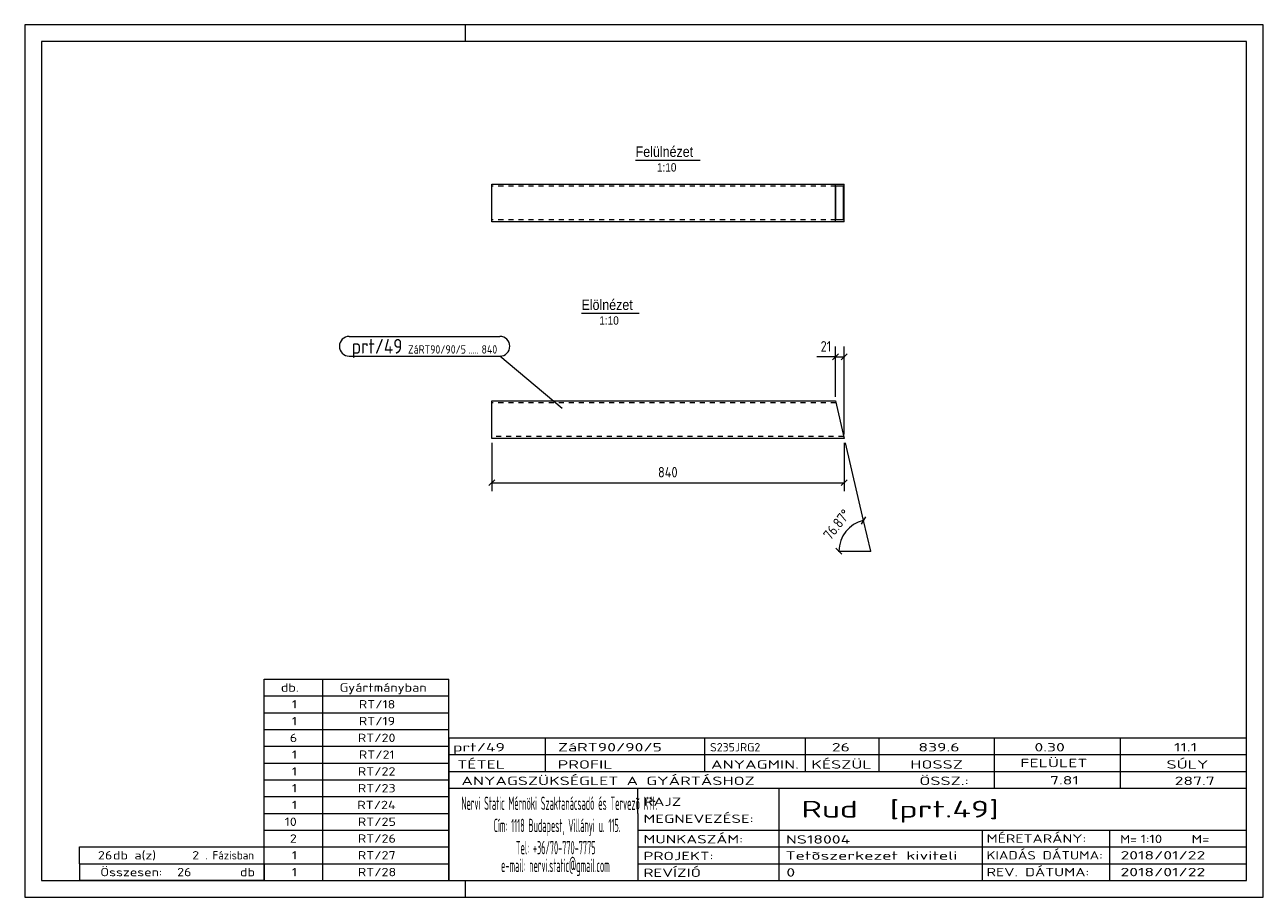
# Model space of a CAD drawing. Header units: millimetres. Extents: x 1 to 296, y 1 to 209.
import ezdxf

# ---------------------------------------------------------------- set-up
doc = ezdxf.new("R2010")
doc.units = ezdxf.units.MM
doc.header["$LTSCALE"] = 0.6
doc.linetypes.add('XKITLINE00', pattern=[0])
doc.linetypes.add('XKITLINE02', pattern=[4, 2, -2])
for name, color, linetype, lineweight in [('DrawingSheet', 5, 'Continuous', 0), ('OtherObjectType', 1, 'Continuous', 0), ('Part', 2, 'Continuous', 0), ('PartMark', 3, 'Continuous', 0), ('Z-DIMENSIONS', 1, 'Continuous', 0)]:
    doc.layers.add(name, color=color, linetype=linetype, lineweight=lineweight)
doc.styles.add('ARIAL', font='ARIAL.TTF')
doc.styles.add('ISOCPEUR', font='ISOCPEUR.TTF')

msp = doc.modelspace()

# ---------------------------------------------------------------- linework, layer by layer
at = {"layer": 'DrawingSheet', "color": 2, "linetype": 'XKITLINE00', "lineweight": 0}
for p, q in [((296, 209), (1, 209)), ((1, 209), (1, 1)), ((106, 205), (106, 209)), ((296, 1), (296, 209)), ((106, 1), (106, 5)), ((1, 1), (296, 1))]:
    msp.add_line(p, q, dxfattribs=at)
at = {"layer": 'DrawingSheet', "color": 3, "linetype": 'XKITLINE00', "lineweight": 0}
for p, q in [((292, 205), (5, 205)), ((5, 205), (5, 5)), ((292, 5), (292, 205)), ((5, 5), (292, 5))]:
    msp.add_line(p, q, dxfattribs=at)
at = {"layer": 'OtherObjectType', "color": 6, "linetype": 'XKITLINE00', "lineweight": 0}
for p, q in [((146.51, 176.75), (161.89, 176.75)), ((133.61, 140.25), (147.33, 140.25))]:
    msp.add_line(p, q, dxfattribs=at)
at = {"layer": 'OtherObjectType', "color": 7, "linetype": 'XKITLINE00', "lineweight": 0}
for p, q in [((58, 53), (102, 53)), ((58, 49), (58, 53)), ((72, 49), (72, 53)), ((102, 49), (102, 53)), ((58, 49), (102, 49)), ((58, 45), (58, 49)), ((72, 45), (72, 49)), ((102, 45), (102, 49)), ((58, 45), (102, 45)), ((58, 41), (58, 45)), ((72, 41), (72, 45)), ((102, 41), (102, 45)), ((58, 41), (102, 41)), ((58, 37), (58, 41)), ((72, 37), (72, 41)), ((102, 37), (102, 41)), ((102, 39), (292, 39)), ((102, 39), (102, 35)), ((102, 39), (292, 39)), ((125, 35), (125, 39)), ((163, 35), (163, 39)), ((187, 35), (187, 39)), ((204.5, 35), (204.5, 39)), ((232, 35), (232, 39)), ((262, 35), (262, 39)), ((292, 35), (292, 39)), ((58, 37), (102, 37)), ((58, 33), (58, 37)), ((72, 33), (72, 37)), ((102, 33), (102, 37)), ((58, 33), (102, 33)), ((58, 29), (58, 33)), ((72, 29), (72, 33)), ((102, 35), (292, 35)), ((102, 35), (102, 5)), ((102, 35), (292, 35)), ((102, 29), (102, 33)), ((125, 31), (125, 35)), ((163, 31), (163, 35)), ((187, 31), (187, 35)), ((204.5, 31), (204.5, 35)), ((232, 31), (232, 35)), ((262, 31), (262, 35)), ((292, 31), (292, 35)), ((102, 31), (292, 31)), ((232, 27), (232, 31)), ((262, 27), (262, 31)), ((292, 27), (292, 31)), ((58, 29), (102, 29)), ((58, 25), (58, 29)), ((72, 25), (72, 29)), ((102, 25), (102, 29)), ((102, 27), (292, 27)), ((147, 21), (147, 27)), ((180.7, 17), (180.7, 27)), ((292, 21), (292, 27)), ((58, 25), (102, 25)), ((58, 21), (58, 25)), ((72, 21), (72, 25)), ((102, 21), (102, 25)), ((58, 21), (102, 21)), ((58, 17), (58, 21)), ((72, 17), (72, 21)), ((102, 17), (102, 21)), ((147, 21), (147, 5)), ((292, 17), (292, 21)), ((58, 17), (102, 17)), ((58, 13), (58, 17)), ((72, 13), (72, 17)), ((102, 13), (102, 17)), ((147, 17), (292, 17)), ((180.7, 5), (180.7, 17)), ((229.16, 13), (229.16, 17)), ((259.5, 5), (259.5, 17)), ((292, 13), (292, 17)), ((14, 9), (14, 13)), ((14, 13), (58, 13)), ((14, 13), (58, 13)), ((58, 9), (58, 13)), ((58, 13), (102, 13)), ((58, 9), (58, 13)), ((72, 9), (72, 13)), ((102, 9), (102, 13)), ((147, 13), (292, 13)), ((229.16, 5), (229.16, 13)), ((292, 9), (292, 13)), ((14, 9), (58, 9)), ((14, 9), (14, 5)), ((14, 9), (58, 9)), ((58, 9), (58, 5)), ((58, 9), (102, 9)), ((58, 5), (58, 9)), ((72, 5), (72, 9)), ((102, 5), (102, 9)), ((147, 9), (292, 9)), ((292, 5), (292, 9)), ((58, 5), (14, 5)), ((58, 5), (102, 5)), ((102, 5), (292, 5)), ((139.5, 5), (292, 5))]:
    msp.add_line(p, q, dxfattribs=at)
at = {"layer": 'Part', "color": 2, "linetype": 'XKITLINE00', "lineweight": 0}
for p, q in [((112.22, 162), (112.22, 171)), ((112.22, 171), (196.18, 171)), ((194.08, 162), (194.08, 171)), ((196.06, 170.5), (194.2, 170.5)), ((194.2, 162.5), (194.2, 170.5)), ((196.06, 162.5), (196.06, 170.5)), ((196.18, 162), (196.18, 171)), ((196.06, 162.5), (194.2, 162.5)), ((196.18, 162), (112.22, 162)), ((112.22, 110.33), (112.22, 119.33)), ((112.22, 119.33), (194.08, 119.33)), ((194.08, 119.33), (196.18, 110.33)), ((196.18, 110.33), (112.22, 110.33))]:
    msp.add_line(p, q, dxfattribs=at)
at = {"layer": 'Part', "color": 7, "linetype": 'XKITLINE02', "lineweight": 0}
for p, q in [((194.2, 170.5), (112.22, 170.5)), ((194.2, 162.5), (112.22, 162.5)), ((194.2, 118.83), (112.22, 118.83)), ((196.06, 110.83), (112.22, 110.83))]:
    msp.add_line(p, q, dxfattribs=at)
at = {"layer": 'PartMark', "color": 7, "linetype": 'XKITLINE00', "lineweight": 0}
for p, q in [((78.3, 134.7), (114.19, 134.7)), ((78.3, 130), (114.19, 130)), ((129.04, 117.5), (114.19, 130))]:
    msp.add_line(p, q, dxfattribs=at)
for centre, start, end in [((78.3, 132.35), 90, 270), ((114.19, 132.35), 270, 90)]:
    msp.add_arc(centre, 2.35, start, end, dxfattribs=at)
at = {"layer": 'Z-DIMENSIONS', "color": 7, "linetype": 'XKITLINE00', "lineweight": 0}
for p, q in [((194.08, 129.83), (189.63, 129.83)), ((194.08, 129.83), (189.63, 129.83)), ((194.79, 130.54), (193.37, 129.12)), ((194.08, 120.33), (194.08, 132.33)), ((194.08, 129.83), (196.18, 129.83)), ((196.89, 130.54), (195.47, 129.12)), ((196.18, 111.33), (196.18, 132.33)), ((112.22, 109.33), (112.22, 97.83)), ((196.18, 109.33), (196.18, 97.83)), ((196.41, 109.36), (200.73, 90.82)), ((112.93, 100.54), (111.51, 99.12)), ((196.89, 100.54), (195.47, 99.12)), ((112.22, 99.83), (196.18, 99.83)), ((201.26, 91.66), (200.21, 89.97)), ((200.73, 90.82), (202.44, 83.51)), ((194.23, 84.22), (195.65, 82.8)), ((194.94, 83.51), (202.44, 83.51))]:
    msp.add_line(p, q, dxfattribs=at)
msp.add_arc((202.44, 83.51), 7.5, 103.134, 180, dxfattribs=at)
at = {"layer": 'Z-DIMENSIONS', "color": 3}
for p in [(194.08, 129.83), (196.18, 129.83), (112.22, 99.83), (196.18, 99.83)]:
    msp.add_point(p, dxfattribs=at)
at = {"layer": 'Z-DIMENSIONS', "color": 7}
for p in [(200.73, 90.82), (194.94, 83.51), (202.44, 83.51)]:
    msp.add_point(p, dxfattribs=at)

# ---------------------------------------------------------------- texts
at = {"layer": 'OtherObjectType', "color": 6, "style": 'ARIAL', "width": 0.85}
for s, height, p in [('Felülnézet', 2.5, (146.51, 177.5)), ('1:10', 2, (151.6, 174)), ('Elölnézet', 2.5, (133.61, 141)), ('1:10', 2, (137.87, 137.5))]:
    msp.add_text(s, height=height, dxfattribs=at).set_placement(p)
at = {"layer": 'OtherObjectType', "color": 7, "style": 'ISOCPEUR'}
for s, height, width, p in [('db.', 2, 1.211571, (62, 50)), ('Gyártmányban', 2, 1.211571, (76, 50)), ('1', 2, 1.211571, (64.63, 46)), ('RT/18', 2, 1.211571, (80.57, 46)), ('1', 2, 1.211571, (64.63, 42)), ('RT/19', 2, 1.211571, (80.57, 42)), ('6', 2, 1.211571, (64.14, 38)), ('RT/20', 2, 1.211571, (80.33, 38)), ('1', 2, 1.211571, (64.63, 34)), ('RT/21', 2, 1.211571, (80.57, 34)), ('prt/49', 2, 1.525501, (103, 35.76)), ('ZáRT90/90/5', 2, 1.525501, (128, 35.76)), ('S235JRG2', 2, 1.02, (164.22, 35.76)), ('26', 2, 1.525501, (193.24, 35.76)), ('839.6', 2, 1.525501, (213.86, 35.76)), ('0.30', 2, 1.525501, (241.51, 35.76)), ('11.1', 2, 1.525501, (274.75, 35.76)), ('TÉTEL', 2, 1.525501, (104, 31.66)), ('PROFIL', 2, 1.525501, (127.96, 31.66)), ('ANYAGMIN.', 2, 1.525501, (164.47, 31.66)), ('KÉSZÜL', 2, 1.525501, (188.37, 31.66)), ('HOSSZ', 2, 1.525501, (211.96, 31.66)), ('FELÜLET', 2, 1.525501, (238.13, 32)), ('SÚLY', 2, 1.525501, (272.96, 31.66)), ('1', 2, 1.211571, (64.63, 30)), ('RT/22', 2, 1.211571, (80.33, 30)), ('ANYAGSZÜKSÉGLET A GYÁRTÁSHOZ', 2, 1.525501, (105, 27.75)), ('ÖSSZ.:', 2, 1.525501, (214.1, 27.75)), ('7.81', 2, 1.525501, (245.21, 27.88)), ('287.7', 2, 1.525501, (274.9, 27.75)), ('1', 2, 1.211571, (64.63, 26)), ('RT/23', 2, 1.211571, (80.33, 26)), ('1', 2, 1.211571, (64.63, 22)), ('RT/24', 2, 1.211571, (80.2, 22)), ('Nervi Static Mérnöki\xa0Szaktanácsadó\xa0és\xa0Tervezõ Kft.', 3.1765, 0.403093, (105, 21.82)), ('RAJZ', 2, 1.445, (148.38, 22.78)), ('Rud  [prt.49]', 4, 1.474651, (186, 20)), ('MEGNEVEZÉSE:', 2, 1.445, (148.38, 18.72)), ('10', 2, 1.211571, (62.92, 18)), ('RT/25', 2, 1.211571, (80.33, 18)), ('Cím:\xa01118 Budapest, Villányi u. 115.', 3.1765, 0.403093, (112.69, 16.53)), ('2', 2, 1.211571, (64.14, 14)), ('RT/26', 2, 1.211571, (80.33, 14)), ('MUNKASZÁM:', 2, 1.445, (148.38, 13.84)), ('NS18004', 2, 1.525501, (182.28, 13.78)), ('MÉRETARÁNY:', 2, 1.36, (230.1, 14)), ('M=', 2, 1.211571, (261.91, 13.84)), ('1:10', 2, 1.275, (266.79, 13.9)), ('M=', 2, 1.275, (278.95, 13.87)), ('26', 2, 1.211571, (18.43, 10)), ('db a(z)', 2, 1.211571, (22, 10)), ('2', 2, 1.211571, (40.86, 10)), ('. Fázisban', 2, 0.935, (44, 10)), ('1', 2, 1.211571, (64.63, 10)), ('RT/27', 2, 1.211571, (80.33, 10)), ('Tel:\xa0+36/70-770-7775', 3.1765, 0.403093, (117.97, 11.24)), ('PROJEKT:', 2, 1.445, (148.38, 9.84)), ('Tetõszerkezet kiviteli ', 2, 1.525501, (182.2, 9.94)), ('KIADÁS DÁTUMA:', 2, 1.275, (230.1, 10)), ('2018/01/22', 2, 1.525501, (262, 10)), ('e-mail:\xa0nervi.static@gmail.com', 3.1765, 0.403093, (114.45, 7)), ('Összesen:            db', 2, 1.211571, (19, 6)), ('26', 2, 1.211571, (37.29, 6)), ('1', 2, 1.211571, (64.63, 6)), ('RT/28', 2, 1.211571, (80.33, 6)), ('REVÍZIÓ', 2, 1.445, (148.38, 5.84)), ('0', 2, 1.525501, (182.41, 5.92)), ('REV. DÁTUMA:', 2, 1.36, (230.1, 6)), ('2018/01/22', 2, 1.525501, (262, 6))]:
    msp.add_text(s, height=height, dxfattribs=dict(at, width=width)).set_placement(p)
at = {"layer": 'PartMark', "color": 3, "style": 'ISOCPEUR', "width": 0.85}
msp.add_text('prt/49', height=3.5, dxfattribs=at).set_placement((78.9, 130.6))
at = {"layer": 'PartMark', "color": 4, "style": 'ISOCPEUR', "width": 0.85}
for s, p in [('ZáRT90/90/5', (92.28, 130.6)), ('.....', (106.63, 130.6)), ('840', (109.81, 130.6))]:
    msp.add_text(s, height=2, dxfattribs=at).set_placement(p)
at = {"layer": 'Z-DIMENSIONS', "color": 3, "style": 'ISOCPEUR', "width": 0.85}
for s, p in [('21', (190.57, 131.08)), ('840', (151.84, 101.08))]:
    msp.add_text(s, height=2.5, dxfattribs=at).set_placement(p)
msp.add_text('76.87°', height=2.5, rotation=51.5662, dxfattribs=at).set_placement((192.94, 85.97))

doc.saveas('drawing.dxf')
